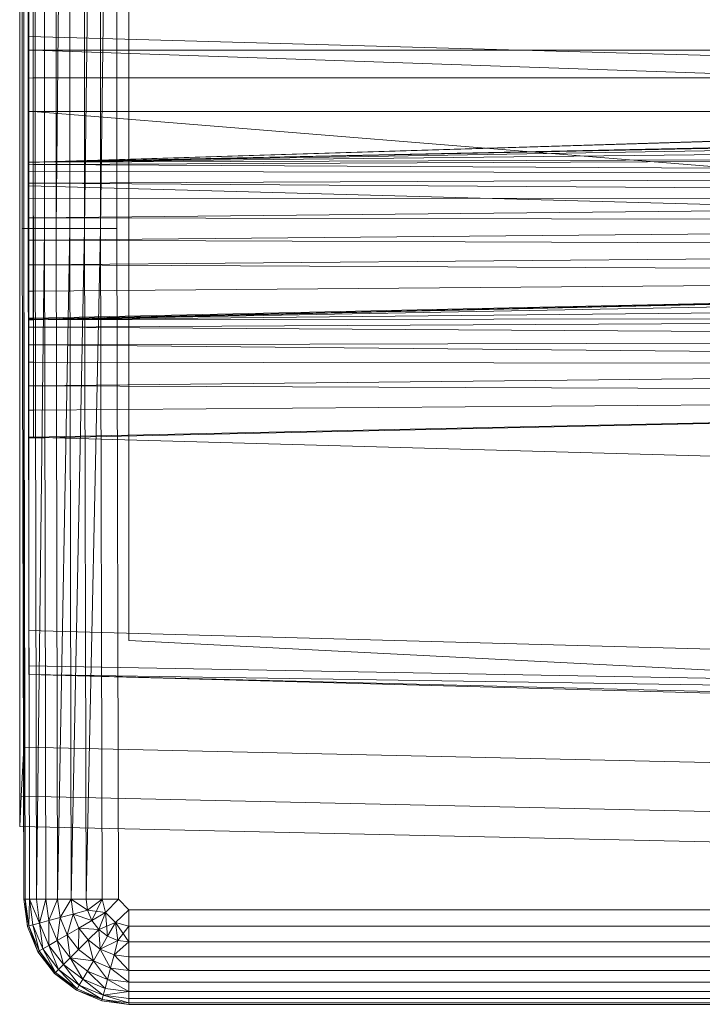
# Model space of a CAD drawing. Header units: metres. Extents: x 397.7 to 427.5, y 12.6 to 28.4.
# Tile 81 of 124: x 407.5545 to 407.6496, y 27.0313 to 27.1684. Entities that reach past the tile are written whole.
import ezdxf

# ---------------------------------------------------------------- set-up
doc = ezdxf.new("R2010")
doc.units = ezdxf.units.M
doc.layers.add('A-DETL-____-MBND', color=7, linetype='Continuous', lineweight=18)

# ---------------------------------------------------------------- blocks, each defined once
blk = doc.blocks.new('Family - Inodor P5-151237-08_CLI_AIRE_P5')
at = {"layer": 'A-DETL-____-MBND', "color": 253, "true_color": 0xaaaaaa}
for p, q in [((0.00056, 0.01465), (0.00056, 0.38826)), ((0.00056, 0.01465), (0.00056, 0.38826)), ((0, 0.36417), (0, 0.03582)), ((0, 0.03582), (0, 0.36417)), ((0.00056, 0.36417), (0.00056, 0.03582)), ((0.00056, 0.03582), (0.00056, 0.36417)), ((0.01521, 0.35403), (0.01521, 0.05064)), ((0.01521, 0.35403), (0.01521, 0.05064)), ((0.00036, 0.10805), (0.00036, 0.29485)), ((0.00036, 0.10805), (0.00036, 0.29485)), ((0.00056, 0.10805), (0.00056, 0.29485)), ((0.00056, 0.29485), (0.00056, 0.10805)), ((0.00056, 0.10805), (0.00056, 0.29485)), ((0.00116, 0.10805), (0.00116, 0.29485)), ((0.00116, 0.29485), (0.00116, 0.10805)), ((0.00116, 0.10805), (0.00116, 0.29485)), ((0.00213, 0.10805), (0.00213, 0.29485)), ((0.00213, 0.29485), (0.00213, 0.10805)), ((0.00213, 0.10805), (0.00213, 0.29485)), ((0.00345, 0.10805), (0.00345, 0.29485)), ((0.00345, 0.29485), (0.00345, 0.10805)), ((0.00345, 0.10805), (0.00345, 0.29485)), ((0.00508, 0.10805), (0.00508, 0.29485)), ((0.00508, 0.29485), (0.00508, 0.10805)), ((0.00696, 0.29485), (0.00508, 0.10805)), ((0.00508, 0.10805), (0.00508, 0.29485)), ((0.00508, 0.10805), (0.00696, 0.29485)), ((0.00696, 0.10805), (0.00696, 0.29485)), ((0.00696, 0.10805), (0.00696, 0.29485)), ((0.00696, 0.10805), (0.00696, 0.29485)), ((0.00904, 0.10805), (0.00904, 0.29485)), ((0.00904, 0.29485), (0.00904, 0.10805)), ((0.01126, 0.29485), (0.00904, 0.10805)), ((0.00904, 0.10805), (0.00904, 0.29485)), ((0.00904, 0.10805), (0.01126, 0.29485)), ((0.01126, 0.10805), (0.01126, 0.29485)), ((0.01354, 0.29485), (0.01126, 0.10805)), ((0.01126, 0.10805), (0.01126, 0.29485)), ((0.01126, 0.10805), (0.01126, 0.29485)), ((0.01126, 0.10805), (0.01354, 0.29485)), ((0.01354, 0.10805), (0.01354, 0.29485)), ((0.01354, 0.29485), (0.01354, 0.10805)), ((0.01354, 0.10805), (0.01354, 0.29485)), ((0.00127, 0.11722), (0.00127, 0.28262)), ((0.00127, 0.13284), (0.00127, 0.26701)), ((0.00127, 0.267), (0.00127, 0.13339)), ((0.00186, 0.13288), (0.00186, 0.26697)), ((0.00186, 0.13288), (0.00186, 0.26697)), ((0.00186, 0.26697), (0.00186, 0.13288)), ((0.00186, 0.13288), (0.00186, 0.26697)), ((0.00127, 0.13475), (0.00127, 0.15852)), ((0.51095, 0.12067), (0.00127, 0.13475)), ((0.00127, 0.11399), (0.00127, 0.13475)), ((0.52327, 0.1334), (0.00127, 0.11723)), ((0.00127, 0.13339), (0.00127, 0.13285)), ((0.00187, 0.11726), (0.52327, 0.1334)), ((0.00187, 0.11726), (0.52327, 0.1334)), ((0.00186, 0.13288), (0.00127, 0.13284)), ((0.00186, 0.13288), (0.00127, 0.13284)), ((0.00186, 0.13288), (0.00127, 0.13285)), ((0.00186, 0.13288), (0.00127, 0.13285)), ((0.00127, 0.13285), (0.00127, 0.12897)), ((0.00127, 0.13284), (0.00127, 0.11728)), ((0.28176, 0.13288), (0.00186, 0.13288)), ((0.28176, 0.13288), (0.00186, 0.13288)), ((0.28176, 0.12326), (0.00186, 0.13288)), ((0.00186, 0.13288), (0.00187, 0.11726)), ((0.28176, 0.12326), (0.00186, 0.13288)), ((0.00187, 0.11726), (0.00186, 0.13288)), ((0.00186, 0.13288), (0.28176, 0.13288)), ((0.28176, 0.13288), (0.00186, 0.13288)), ((0.00186, 0.12899), (0.00186, 0.13288)), ((0.00186, 0.13288), (0.00186, 0.12899)), ((0.00187, 0.11726), (0.51154, 0.13288)), ((0.00187, 0.11726), (0.51154, 0.13288)), ((0.00186, 0.12899), (0.00127, 0.12897)), ((0.00186, 0.12899), (0.00127, 0.12897)), ((0.00127, 0.12897), (0.00127, 0.12431)), ((0.00186, 0.12899), (0.28176, 0.12899)), ((0.28176, 0.12899), (0.00186, 0.12899)), ((0.00186, 0.12431), (0.00186, 0.12899)), ((0.00186, 0.12899), (0.00186, 0.12431)), ((0.00186, 0.12431), (0.00127, 0.12431)), ((0.00127, 0.12431), (0.00186, 0.12431)), ((0.00127, 0.12431), (0.00127, 0.1243)), ((0.00186, 0.12431), (0.00127, 0.1243)), ((0.00127, 0.1243), (0.00186, 0.12431)), ((0.00186, 0.12431), (0.00127, 0.12428)), ((0.00186, 0.12431), (0.00127, 0.12428)), ((0.00127, 0.1243), (0.00127, 0.12428)), ((0.00127, 0.12428), (0.00127, 0.09539)), ((0.00186, 0.12431), (0.28176, 0.12431)), ((0.28176, 0.12431), (0.00186, 0.12431)), ((0.28175, 0.10165), (0.00186, 0.12431)), ((0.00186, 0.12431), (0.00192, 0.09531)), ((0.28175, 0.10165), (0.00186, 0.12431)), ((0.00192, 0.09531), (0.00186, 0.12431)), ((0.28176, 0.12326), (0.00187, 0.11726)), ((0.00187, 0.11726), (0.28176, 0.12326)), ((0.00187, 0.11726), (0.28176, 0.12326)), ((0.00187, 0.11726), (0.28176, 0.12326)), ((0.28176, 0.12295), (0.00187, 0.11726)), ((0.00187, 0.11726), (0.28176, 0.12295)), ((0.28176, 0.12197), (0.00187, 0.11726)), ((0.00187, 0.11726), (0.28176, 0.12197)), ((0.28176, 0.12037), (0.00187, 0.11726)), ((0.00187, 0.11726), (0.28176, 0.12037)), ((0.28176, 0.11819), (0.00187, 0.11726)), ((0.00187, 0.11694), (0.28176, 0.11819)), ((0.00187, 0.11726), (0.28176, 0.11819)), ((0.00187, 0.11694), (0.28176, 0.11819)), ((0.00187, 0.11726), (0.00127, 0.11728)), ((0.00127, 0.11728), (0.00187, 0.11726)), ((0.00127, 0.11728), (0.00127, 0.11723)), ((0.00187, 0.11726), (0.00127, 0.11723)), ((0.00187, 0.11726), (0.00127, 0.11723)), ((0.00127, 0.11722), (0.00187, 0.11726)), ((0.00187, 0.11726), (0.00127, 0.11722)), ((0.00127, 0.11722), (0.00127, 0.11691)), ((0.00187, 0.11694), (0.00127, 0.11691)), ((0.00187, 0.11694), (0.00127, 0.11691)), ((0.00127, 0.11691), (0.00127, 0.11594)), ((0.00187, 0.11694), (0.00187, 0.11726)), ((0.00187, 0.11726), (0.00187, 0.11694)), ((0.28176, 0.11552), (0.00187, 0.11694)), ((0.28176, 0.11552), (0.00187, 0.11694)), ((0.00187, 0.11596), (0.00187, 0.11694)), ((0.00187, 0.11694), (0.00187, 0.11596)), ((0.00187, 0.11596), (0.00127, 0.11594)), ((0.00187, 0.11596), (0.00127, 0.11594)), ((0.00127, 0.11594), (0.00127, 0.11434)), ((0.28176, 0.11552), (0.00187, 0.11596)), ((0.28176, 0.11552), (0.00187, 0.11596)), ((0.00187, 0.11436), (0.00187, 0.11596)), ((0.00187, 0.11596), (0.00187, 0.11436)), ((0.28176, 0.11552), (0.00187, 0.11436)), ((0.00187, 0.11436), (0.28176, 0.11552)), ((0.00187, 0.11436), (0.00127, 0.11434)), ((0.00187, 0.11436), (0.00127, 0.11434)), ((0.00127, 0.11434), (0.00127, 0.11218)), ((0.51095, 0.09991), (0.00127, 0.11399)), ((0.00127, 0.07896), (0.00127, 0.11399)), ((0.28176, 0.11242), (0.00187, 0.11436)), ((0.28176, 0.11242), (0.00187, 0.11436)), ((0.00187, 0.11219), (0.00187, 0.11436)), ((0.00187, 0.11436), (0.00187, 0.11219)), ((0.00187, 0.11219), (0.00127, 0.11218)), ((0.00187, 0.11219), (0.00127, 0.11218)), ((0.00127, 0.11218), (0.00127, 0.10951)), ((0.28176, 0.11242), (0.00187, 0.11219)), ((0.00187, 0.10951), (0.28176, 0.11242)), ((0.00187, 0.11219), (0.28176, 0.11242)), ((0.00187, 0.10951), (0.28176, 0.11242)), ((0.00187, 0.10951), (0.00187, 0.11219)), ((0.00187, 0.11219), (0.00187, 0.10951)), ((0.00187, 0.10951), (0.00127, 0.10951)), ((0.00127, 0.10951), (0.00187, 0.10951)), ((0.00187, 0.10951), (0.00127, 0.10951)), ((0.00187, 0.10951), (0.00127, 0.10951)), ((0.00127, 0.10951), (0.00127, 0.10642)), ((0.28176, 0.10898), (0.00187, 0.10951)), ((0.28176, 0.10898), (0.00187, 0.10951)), ((0.00187, 0.10641), (0.00187, 0.10951)), ((0.00187, 0.10951), (0.00187, 0.10641)), ((0.28176, 0.10898), (0.00187, 0.10641)), ((0.00187, 0.10641), (0.28176, 0.10898)), ((0.00056, 0.10805), (0.00036, 0.10805)), ((0.00056, 0.01465), (0.00036, 0.10805)), ((0.00036, 0.10805), (0.00056, 0.10805)), ((0.00056, 0.10805), (0.00036, 0.10805)), ((0.00056, 0.01465), (0.00036, 0.10805)), ((0.00116, 0.10805), (0.00056, 0.10805)), ((0.00076, 0.01465), (0.00056, 0.10805)), ((0.00056, 0.10805), (0.00116, 0.10805)), ((0.00056, 0.10805), (0.00056, 0.01465)), ((0.00116, 0.10805), (0.00056, 0.10805)), ((0.00076, 0.01465), (0.00056, 0.10805)), ((0.00076, 0.01465), (0.00056, 0.10805)), ((0.00056, 0.01465), (0.00056, 0.10805)), ((0.00213, 0.10805), (0.00116, 0.10805)), ((0.00136, 0.01465), (0.00116, 0.10805)), ((0.00116, 0.10805), (0.00213, 0.10805)), ((0.00116, 0.10805), (0.00136, 0.01465)), ((0.00213, 0.10805), (0.00116, 0.10805)), ((0.00136, 0.01465), (0.00116, 0.10805)), ((0.00345, 0.10805), (0.00213, 0.10805)), ((0.00233, 0.01465), (0.00213, 0.10805)), ((0.00213, 0.10805), (0.00345, 0.10805)), ((0.00213, 0.10805), (0.00233, 0.01465)), ((0.00345, 0.10805), (0.00213, 0.10805)), ((0.00233, 0.01465), (0.00213, 0.10805)), ((0.00345, 0.10805), (0.00233, 0.01465)), ((0.00233, 0.01465), (0.00345, 0.10805)), ((0.00365, 0.01465), (0.00345, 0.10805)), ((0.00345, 0.10805), (0.00508, 0.10805)), ((0.00508, 0.10805), (0.00345, 0.10805)), ((0.00365, 0.01465), (0.00345, 0.10805)), ((0.00365, 0.01465), (0.00345, 0.10805)), ((0.00528, 0.01465), (0.00508, 0.10805)), ((0.00696, 0.10805), (0.00508, 0.10805)), ((0.00508, 0.10805), (0.00528, 0.01465)), ((0.00696, 0.10805), (0.00508, 0.10805)), ((0.00528, 0.01465), (0.00508, 0.10805)), ((0.00696, 0.10805), (0.00528, 0.01465)), ((0.00528, 0.01465), (0.00696, 0.10805)), ((0.00716, 0.01465), (0.00696, 0.10805)), ((0.00696, 0.10805), (0.00904, 0.10805)), ((0.00904, 0.10805), (0.00696, 0.10805)), ((0.00716, 0.01465), (0.00696, 0.10805)), ((0.00716, 0.01465), (0.00696, 0.10805)), ((0.00904, 0.10805), (0.00716, 0.01465)), ((0.00716, 0.01465), (0.00904, 0.10805)), ((0.00924, 0.01465), (0.00904, 0.10805)), ((0.01126, 0.10805), (0.00904, 0.10805)), ((0.01126, 0.10805), (0.00904, 0.10805)), ((0.00924, 0.01465), (0.00904, 0.10805)), ((0.00924, 0.01465), (0.00904, 0.10805)), ((0.01126, 0.10805), (0.00924, 0.01465)), ((0.00924, 0.01465), (0.01126, 0.10805)), ((0.01146, 0.01465), (0.01126, 0.10805)), ((0.01354, 0.10805), (0.01126, 0.10805)), ((0.01354, 0.10805), (0.01126, 0.10805)), ((0.01146, 0.01465), (0.01126, 0.10805)), ((0.01146, 0.01465), (0.01126, 0.10805)), ((0.01374, 0.01465), (0.01354, 0.10805)), ((0.01354, 0.10805), (0.01374, 0.01465)), ((0.01354, 0.10805), (0.01374, 0.01465)), ((0.00187, 0.10641), (0.00127, 0.10642)), ((0.00127, 0.10642), (0.00187, 0.10641)), ((0.00127, 0.10642), (0.00127, 0.10642)), ((0.00187, 0.10641), (0.00127, 0.10642)), ((0.00127, 0.10642), (0.00187, 0.10641)), ((0.00127, 0.10642), (0.00127, 0.10641)), ((0.00187, 0.10641), (0.00127, 0.10641)), ((0.00187, 0.10641), (0.00127, 0.10641)), ((0.00127, 0.10641), (0.00127, 0.10299)), ((0.28176, 0.10533), (0.00187, 0.10641)), ((0.00187, 0.10641), (0.00187, 0.10298)), ((0.28176, 0.10533), (0.00187, 0.10641)), ((0.00187, 0.10298), (0.00187, 0.10641)), ((0.28176, 0.10533), (0.00187, 0.10298)), ((0.00187, 0.10298), (0.28176, 0.10533)), ((0.00187, 0.10298), (0.00127, 0.10299)), ((0.00127, 0.10299), (0.00187, 0.10298)), ((0.00127, 0.10299), (0.00127, 0.10298)), ((0.00187, 0.10298), (0.00127, 0.10298)), ((0.00127, 0.10298), (0.00187, 0.10298)), ((0.00127, 0.10298), (0.00127, 0.10297)), ((0.00187, 0.10298), (0.00127, 0.10297)), ((0.00187, 0.10298), (0.00127, 0.10297)), ((0.00127, 0.10297), (0.00127, 0.09933)), ((0.28176, 0.10156), (0.00187, 0.10298)), ((0.28176, 0.10156), (0.00187, 0.10298)), ((0.00187, 0.09932), (0.00187, 0.10298)), ((0.00187, 0.10298), (0.00187, 0.09932)), ((0.28176, 0.10156), (0.00127, 0.09542)), ((0.28176, 0.10156), (0.00187, 0.09932)), ((0.00187, 0.09555), (0.28176, 0.10156)), ((0.00187, 0.09932), (0.28176, 0.10156)), ((0.00187, 0.09555), (0.28176, 0.10156)), ((0.28175, 0.10165), (0.00192, 0.09531)), ((0.00192, 0.09531), (0.28175, 0.10165)), ((0.28181, 0.10065), (0.00192, 0.09531)), ((0.00192, 0.09531), (0.28181, 0.10065)), ((0.00187, 0.09932), (0.00127, 0.09933)), ((0.00127, 0.09933), (0.00187, 0.09932)), ((0.00127, 0.09933), (0.00127, 0.09932)), ((0.00187, 0.09932), (0.00127, 0.09932)), ((0.00187, 0.09932), (0.00127, 0.09932)), ((0.00127, 0.09932), (0.00127, 0.09556)), ((0.00187, 0.09555), (0.00187, 0.09932)), ((0.00187, 0.09932), (0.00187, 0.09555)), ((0.28181, 0.0982), (0.00192, 0.09531)), ((0.00192, 0.09531), (0.28181, 0.0982)), ((0.00187, 0.09555), (0.00127, 0.09556)), ((0.00127, 0.09556), (0.00187, 0.09555)), ((0.00127, 0.09556), (0.00127, 0.09555)), ((0.00187, 0.09555), (0.00127, 0.09552)), ((0.00187, 0.09555), (0.00127, 0.09555)), ((0.00127, 0.09555), (0.00187, 0.09555)), ((0.00127, 0.09555), (0.00127, 0.09553)), ((0.00187, 0.09555), (0.00127, 0.09553)), ((0.00127, 0.09553), (0.00187, 0.09555)), ((0.00187, 0.09555), (0.00127, 0.09552)), ((0.00127, 0.09553), (0.00127, 0.09552)), ((0.00127, 0.09552), (0.00127, 0.09542)), ((0.00192, 0.09531), (0.00127, 0.09539)), ((0.00127, 0.09539), (0.00192, 0.09531)), ((0.00127, 0.09539), (0.00127, 0.09528)), ((0.00192, 0.09531), (0.00127, 0.09528)), ((0.00192, 0.09531), (0.00127, 0.09528)), ((0.00127, 0.09528), (0.00127, 0.09428)), ((0.28181, 0.09576), (0.00192, 0.09531)), ((0.00192, 0.09431), (0.28181, 0.09576)), ((0.00192, 0.09531), (0.28181, 0.09576)), ((0.00192, 0.09431), (0.28181, 0.09576)), ((0.00192, 0.09431), (0.00192, 0.09531)), ((0.00192, 0.09531), (0.00192, 0.09431)), ((0.00192, 0.09431), (0.00127, 0.09428)), ((0.00192, 0.09431), (0.00127, 0.09428)), ((0.00127, 0.09428), (0.00127, 0.09183)), ((0.28181, 0.09248), (0.00192, 0.09431)), ((0.28181, 0.09248), (0.00192, 0.09431)), ((0.00192, 0.09185), (0.00192, 0.09431)), ((0.00192, 0.09431), (0.00192, 0.09185)), ((0.28181, 0.09248), (0.00192, 0.09185)), ((0.00192, 0.09185), (0.28181, 0.09248)), ((0.00192, 0.09185), (0.00127, 0.09183)), ((0.00192, 0.09185), (0.00127, 0.09183)), ((0.00127, 0.09183), (0.00127, 0.08941)), ((0.28181, 0.08906), (0.00192, 0.09185)), ((0.28181, 0.08906), (0.00192, 0.09185)), ((0.00192, 0.08942), (0.00192, 0.09185)), ((0.00192, 0.09185), (0.00192, 0.08942)), ((0.00192, 0.08942), (0.00127, 0.08941)), ((0.00192, 0.08942), (0.00127, 0.08941)), ((0.00127, 0.08941), (0.00127, 0.08614)), ((0.28181, 0.08906), (0.00192, 0.08942)), ((0.28181, 0.08906), (0.00192, 0.08942)), ((0.00192, 0.08614), (0.00192, 0.08942)), ((0.00192, 0.08942), (0.00192, 0.08614)), ((0.28181, 0.08906), (0.00192, 0.08614)), ((0.00192, 0.08614), (0.28181, 0.08906)), ((0.00192, 0.08614), (0.00127, 0.08614)), ((0.00127, 0.08614), (0.00192, 0.08614)), ((0.00127, 0.08614), (0.00127, 0.08614)), ((0.00192, 0.08614), (0.00127, 0.08614)), ((0.00192, 0.08614), (0.00127, 0.08614)), ((0.00127, 0.08614), (0.00127, 0.08273)), ((0.28181, 0.08497), (0.00192, 0.08614)), ((0.00192, 0.08614), (0.00192, 0.08272)), ((0.28181, 0.08497), (0.00192, 0.08614)), ((0.00192, 0.08272), (0.00192, 0.08614)), ((0.28181, 0.08497), (0.00127, 0.07882)), ((0.28181, 0.08497), (0.00192, 0.08272)), ((0.00192, 0.07896), (0.28181, 0.08497)), ((0.00192, 0.08272), (0.28181, 0.08497)), ((0.00192, 0.07896), (0.28181, 0.08497)), ((0.00192, 0.08272), (0.00127, 0.08273)), ((0.00127, 0.08273), (0.00192, 0.08272)), ((0.00127, 0.08273), (0.00127, 0.08272)), ((0.00192, 0.08272), (0.00127, 0.08272)), ((0.00127, 0.08272), (0.00192, 0.08272)), ((0.00127, 0.08272), (0.00127, 0.08271)), ((0.00192, 0.08272), (0.00127, 0.08271)), ((0.00192, 0.08272), (0.00127, 0.08271)), ((0.00127, 0.08271), (0.00127, 0.07897)), ((0.00192, 0.07896), (0.00192, 0.08272)), ((0.00192, 0.08272), (0.00192, 0.07896)), ((0.00192, 0.07896), (0.00127, 0.07897)), ((0.00127, 0.07897), (0.00192, 0.07896)), ((0.00127, 0.07897), (0.00127, 0.07896)), ((0.51095, 0.06488), (0.00127, 0.07896)), ((0.00127, 0.05207), (0.00127, 0.07896)), ((0.00192, 0.07896), (0.00127, 0.07894)), ((0.00192, 0.07896), (0.00127, 0.07896)), ((0.00127, 0.07896), (0.00192, 0.07896)), ((0.00127, 0.07896), (0.00127, 0.07894)), ((0.00192, 0.07896), (0.00127, 0.07894)), ((0.00127, 0.07894), (0.00192, 0.07896)), ((0.00192, 0.07896), (0.00127, 0.07894)), ((0.00127, 0.07894), (0.00127, 0.07882)), ((0.00127, 0.07894), (0.00127, 0.07894)), ((0.51095, 0.03799), (0.00127, 0.05207)), ((0.00127, 0.04712), (0.00127, 0.05207)), ((0.01521, 0.05064), (0.15161, 0.0437)), ((0.17966, 0.04228), (0.01521, 0.05064)), ((0.51095, 0.03799), (0.00127, 0.04712)), ((0.00127, 0.04594), (0.00127, 0.04712)), ((0.51095, 0.03799), (0.00127, 0.04594)), ((0.51095, 0.03305), (0.00127, 0.04594)), ((0.51095, 0.03186), (0.00127, 0.04594)), ((0, 0.03582), (0, 0.02899)), ((0, 0.02899), (0, 0.03582)), ((0.00056, 0.03582), (0.00022, 0.02899)), ((0.00022, 0.02899), (0.00056, 0.03582)), ((0.00056, 0.03582), (0.31998, 0.0287)), ((0.00056, 0.03582), (0.31998, 0.0287)), ((0.00022, 0.02899), (0, 0.02477)), ((0, 0.02477), (0.00022, 0.02899)), ((0, 0.02899), (0, 0.02477)), ((0, 0.02477), (0, 0.02899)), ((0.00022, 0.02899), (0.31971, 0.02187)), ((0.00022, 0.02899), (0.31971, 0.02187)), ((0, 0.02477), (0.31954, 0.01764)), ((0, 0.02477), (0.31954, 0.01764)), ((0.00106, 0.01086), (0.00056, 0.01465)), ((0.00106, 0.01086), (0.00056, 0.01465)), ((0.00076, 0.01465), (0.00056, 0.01465)), ((0.00106, 0.01086), (0.00056, 0.01465)), ((0.00076, 0.01465), (0.00056, 0.01465)), ((0.00076, 0.01465), (0.00056, 0.01465)), ((0.00106, 0.01086), (0.00056, 0.01465)), ((0.00136, 0.01465), (0.00076, 0.01465)), ((0.00126, 0.01091), (0.00076, 0.01465)), ((0.00076, 0.01465), (0.00136, 0.01465)), ((0.00076, 0.01465), (0.00106, 0.01086)), ((0.00136, 0.01465), (0.00076, 0.01465)), ((0.00126, 0.01091), (0.00076, 0.01465)), ((0.00126, 0.01091), (0.00076, 0.01465)), ((0.00106, 0.01086), (0.00076, 0.01465)), ((0.00136, 0.01465), (0.00126, 0.01091)), ((0.00126, 0.01091), (0.00136, 0.01465)), ((0.00233, 0.01465), (0.00136, 0.01465)), ((0.00183, 0.01106), (0.00136, 0.01465)), ((0.00136, 0.01465), (0.00233, 0.01465)), ((0.00233, 0.01465), (0.00136, 0.01465)), ((0.00277, 0.01132), (0.00136, 0.01465)), ((0.00277, 0.01132), (0.00136, 0.01465)), ((0.00183, 0.01106), (0.00136, 0.01465)), ((0.00183, 0.01106), (0.00136, 0.01465)), ((0.00365, 0.01465), (0.00233, 0.01465)), ((0.00233, 0.01465), (0.00277, 0.01132)), ((0.00365, 0.01465), (0.00233, 0.01465)), ((0.00233, 0.01465), (0.00277, 0.01132)), ((0.00365, 0.01465), (0.00233, 0.01465)), ((0.00277, 0.01132), (0.00233, 0.01465)), ((0.00365, 0.01465), (0.00277, 0.01132)), ((0.00277, 0.01132), (0.00365, 0.01465)), ((0.00528, 0.01465), (0.00365, 0.01465)), ((0.00405, 0.01166), (0.00365, 0.01465)), ((0.00365, 0.01465), (0.00528, 0.01465)), ((0.00528, 0.01465), (0.00365, 0.01465)), ((0.00405, 0.01166), (0.00365, 0.01465)), ((0.00405, 0.01166), (0.00365, 0.01465)), ((0.00528, 0.01465), (0.00405, 0.01166)), ((0.00405, 0.01166), (0.00528, 0.01465)), ((0.00716, 0.01465), (0.00528, 0.01465)), ((0.00562, 0.01208), (0.00528, 0.01465)), ((0.00716, 0.01465), (0.00528, 0.01465)), ((0.00716, 0.01465), (0.00528, 0.01465)), ((0.00562, 0.01208), (0.00528, 0.01465)), ((0.00562, 0.01208), (0.00528, 0.01465)), ((0.00716, 0.01465), (0.00562, 0.01208)), ((0.00562, 0.01208), (0.00716, 0.01465)), ((0.00924, 0.01465), (0.00716, 0.01465)), ((0.00744, 0.01257), (0.00716, 0.01465)), ((0.00924, 0.01465), (0.00716, 0.01465)), ((0.00924, 0.01465), (0.00716, 0.01465)), ((0.00945, 0.01311), (0.00716, 0.01465)), ((0.00945, 0.01311), (0.00716, 0.01465)), ((0.00744, 0.01257), (0.00716, 0.01465)), ((0.00744, 0.01257), (0.00716, 0.01465)), ((0.01146, 0.01465), (0.00924, 0.01465)), ((0.00924, 0.01465), (0.00945, 0.01311)), ((0.01146, 0.01465), (0.00924, 0.01465)), ((0.00924, 0.01465), (0.00945, 0.01311)), ((0.01146, 0.01465), (0.00924, 0.01465)), ((0.00945, 0.01311), (0.00924, 0.01465)), ((0.01146, 0.01465), (0.00945, 0.01311)), ((0.01146, 0.01465), (0.00945, 0.01311)), ((0.00945, 0.01311), (0.01146, 0.01465)), ((0.01004, 0.01167), (0.01146, 0.01465)), ((0.01004, 0.01167), (0.01146, 0.01465)), ((0.01374, 0.01465), (0.01146, 0.01465)), ((0.01196, 0.01277), (0.01146, 0.01465)), ((0.01146, 0.01465), (0.01374, 0.01465)), ((0.01196, 0.01277), (0.01146, 0.01465)), ((0.01146, 0.01465), (0.01374, 0.01465)), ((0.01196, 0.01277), (0.01146, 0.01465)), ((0.01374, 0.01465), (0.01196, 0.01277)), ((0.01196, 0.01277), (0.01374, 0.01465)), ((0.01196, 0.01277), (0.01374, 0.01465)), ((0.01521, 0.01318), (0.01374, 0.01465)), ((0.01374, 0.01465), (0.01521, 0.01318)), ((0.01521, 0.01318), (0.01374, 0.01465)), ((0.00744, 0.01257), (0.00562, 0.01208)), ((0.00744, 0.01257), (0.00562, 0.01208)), ((0.00562, 0.01208), (0.00744, 0.01257)), ((0.00661, 0.00968), (0.00744, 0.01257)), ((0.00661, 0.00968), (0.00744, 0.01257)), ((0.00945, 0.01311), (0.00744, 0.01257)), ((0.00945, 0.01311), (0.00744, 0.01257)), ((0.00744, 0.01257), (0.00945, 0.01311)), ((0.00824, 0.01062), (0.00744, 0.01257)), ((0.01004, 0.01167), (0.00744, 0.01257)), ((0.01004, 0.01167), (0.00744, 0.01257)), ((0.00824, 0.01062), (0.00744, 0.01257)), ((0.00824, 0.01062), (0.00744, 0.01257)), ((0.01196, 0.01277), (0.00945, 0.01311)), ((0.01004, 0.01167), (0.00945, 0.01311)), ((0.01004, 0.01167), (0.00945, 0.01311)), ((0.01004, 0.01167), (0.00945, 0.01311)), ((0.01196, 0.01277), (0.01004, 0.01167)), ((0.01196, 0.01277), (0.01004, 0.01167)), ((0.01004, 0.01167), (0.01196, 0.01277)), ((0.01196, 0.01277), (0.01099, 0.01043)), ((0.01099, 0.01043), (0.01196, 0.01277)), ((0.01099, 0.01043), (0.01196, 0.01277)), ((0.01334, 0.0114), (0.01196, 0.01277)), ((0.01196, 0.01277), (0.01334, 0.0114)), ((0.01334, 0.0114), (0.01196, 0.01277)), ((0.01223, 0.00948), (0.01196, 0.01277)), ((0.01223, 0.00948), (0.01196, 0.01277)), ((0.01521, 0.01318), (0.01334, 0.0114)), ((0.01521, 0.01318), (0.01334, 0.0114)), ((0.01334, 0.0114), (0.01521, 0.01318)), ((0.15024, 0.01318), (0.01521, 0.01318)), ((0.01521, 0.0109), (0.01521, 0.01318)), ((0.01521, 0.01318), (0.15024, 0.01318)), ((0.15024, 0.01318), (0.01521, 0.01318)), ((0.01521, 0.0109), (0.01521, 0.01318)), ((0.01521, 0.0109), (0.01521, 0.01318)), ((0.00183, 0.01106), (0.00126, 0.01091)), ((0.00183, 0.01106), (0.00126, 0.01091)), ((0.00126, 0.01091), (0.00183, 0.01106)), ((0.00277, 0.01132), (0.00183, 0.01106)), ((0.00277, 0.01132), (0.00183, 0.01106)), ((0.00183, 0.01106), (0.00277, 0.01132)), ((0.00322, 0.00772), (0.00183, 0.01106)), ((0.00322, 0.00772), (0.00183, 0.01106)), ((0.0027, 0.00743), (0.00183, 0.01106)), ((0.00322, 0.00772), (0.00183, 0.01106)), ((0.0027, 0.00743), (0.00183, 0.01106)), ((0.00405, 0.01166), (0.00277, 0.01132)), ((0.00405, 0.01166), (0.00277, 0.01132)), ((0.00277, 0.01132), (0.00405, 0.01166)), ((0.00406, 0.00821), (0.00277, 0.01132)), ((0.00406, 0.00821), (0.00277, 0.01132)), ((0.00322, 0.00772), (0.00277, 0.01132)), ((0.00406, 0.00821), (0.00277, 0.01132)), ((0.00322, 0.00772), (0.00277, 0.01132)), ((0.00562, 0.01208), (0.00405, 0.01166)), ((0.00562, 0.01208), (0.00405, 0.01166)), ((0.00405, 0.01166), (0.00562, 0.01208)), ((0.0052, 0.00887), (0.00405, 0.01166)), ((0.0052, 0.00887), (0.00405, 0.01166)), ((0.00406, 0.00821), (0.00405, 0.01166)), ((0.0052, 0.00887), (0.00405, 0.01166)), ((0.00406, 0.00821), (0.00405, 0.01166)), ((0.0052, 0.00887), (0.00562, 0.01208)), ((0.0052, 0.00887), (0.00562, 0.01208)), ((0.00661, 0.00968), (0.00562, 0.01208)), ((0.00661, 0.00968), (0.00562, 0.01208)), ((0.00661, 0.00968), (0.00562, 0.01208)), ((0.01004, 0.01167), (0.00824, 0.01062)), ((0.01004, 0.01167), (0.00824, 0.01062)), ((0.00824, 0.01062), (0.01004, 0.01167)), ((0.01099, 0.01043), (0.01004, 0.01167)), ((0.01099, 0.01043), (0.01004, 0.01167)), ((0.01099, 0.01043), (0.01004, 0.01167)), ((0.01334, 0.0114), (0.01099, 0.01043)), ((0.01334, 0.0114), (0.01223, 0.00948)), ((0.01334, 0.0114), (0.01223, 0.00948)), ((0.01223, 0.00948), (0.01334, 0.0114)), ((0.01521, 0.0109), (0.01334, 0.0114)), ((0.01367, 0.00888), (0.01334, 0.0114)), ((0.01521, 0.0109), (0.01334, 0.0114)), ((0.01367, 0.00888), (0.01334, 0.0114)), ((0.01521, 0.0109), (0.01334, 0.0114)), ((0.01521, 0.00868), (0.01334, 0.0114)), ((0.01521, 0.00868), (0.01334, 0.0114)), ((0.01367, 0.00888), (0.01334, 0.0114)), ((0.00126, 0.01091), (0.00106, 0.01086)), ((0.00126, 0.01091), (0.00106, 0.01086)), ((0.00106, 0.01086), (0.00126, 0.01091)), ((0.00253, 0.00733), (0.00106, 0.01086)), ((0.00253, 0.00733), (0.00106, 0.01086)), ((0.00253, 0.00733), (0.00106, 0.01086)), ((0.00253, 0.00733), (0.00106, 0.01086)), ((0.0027, 0.00743), (0.00126, 0.01091)), ((0.0027, 0.00743), (0.00126, 0.01091)), ((0.00253, 0.00733), (0.00126, 0.01091)), ((0.0027, 0.00743), (0.00126, 0.01091)), ((0.00253, 0.00733), (0.00126, 0.01091)), ((0.00661, 0.00968), (0.0052, 0.00887)), ((0.00661, 0.00968), (0.0052, 0.00887)), ((0.0052, 0.00887), (0.00661, 0.00968)), ((0.00824, 0.01062), (0.00661, 0.00968)), ((0.00824, 0.01062), (0.00661, 0.00968)), ((0.00661, 0.00968), (0.00824, 0.01062)), ((0.00819, 0.00763), (0.00661, 0.00968)), ((0.00819, 0.00763), (0.00661, 0.00968)), ((0.00704, 0.00648), (0.00661, 0.00968)), ((0.00819, 0.00763), (0.00661, 0.00968)), ((0.00704, 0.00648), (0.00661, 0.00968)), ((0.00819, 0.00763), (0.00824, 0.01062)), ((0.00819, 0.00763), (0.00824, 0.01062)), ((0.00952, 0.00896), (0.00824, 0.01062)), ((0.01099, 0.01043), (0.00824, 0.01062)), ((0.01099, 0.01043), (0.00824, 0.01062)), ((0.00952, 0.00896), (0.00824, 0.01062)), ((0.00952, 0.00896), (0.00824, 0.01062)), ((0.01099, 0.01043), (0.00952, 0.00896)), ((0.01099, 0.01043), (0.00952, 0.00896)), ((0.00952, 0.00896), (0.01099, 0.01043)), ((0.01223, 0.00948), (0.01099, 0.01043)), ((0.01223, 0.00948), (0.01099, 0.01043)), ((0.01223, 0.00948), (0.01099, 0.01043)), ((0.01119, 0.00768), (0.01099, 0.01043)), ((0.01119, 0.00768), (0.01099, 0.01043)), ((0.01521, 0.0109), (0.01367, 0.00888)), ((0.15024, 0.0109), (0.01521, 0.0109)), ((0.01521, 0.00868), (0.01521, 0.0109)), ((0.01521, 0.0109), (0.15024, 0.0109)), ((0.01521, 0.0109), (0.01521, 0.00868)), ((0.15024, 0.0109), (0.01521, 0.0109)), ((0.01521, 0.00868), (0.01521, 0.0109)), ((0.0052, 0.00887), (0.00406, 0.00821)), ((0.0052, 0.00887), (0.00406, 0.00821)), ((0.00406, 0.00821), (0.0052, 0.00887)), ((0.00704, 0.00648), (0.0052, 0.00887)), ((0.00704, 0.00648), (0.0052, 0.00887)), ((0.00611, 0.00554), (0.0052, 0.00887)), ((0.00704, 0.00648), (0.0052, 0.00887)), ((0.00611, 0.00554), (0.0052, 0.00887)), ((0.00952, 0.00896), (0.00819, 0.00763)), ((0.00952, 0.00896), (0.00819, 0.00763)), ((0.00819, 0.00763), (0.00952, 0.00896)), ((0.01119, 0.00768), (0.00952, 0.00896)), ((0.01119, 0.00768), (0.00952, 0.00896)), ((0.01119, 0.00768), (0.00952, 0.00896)), ((0.01025, 0.00605), (0.00952, 0.00896)), ((0.01025, 0.00605), (0.00952, 0.00896)), ((0.01223, 0.00948), (0.01119, 0.00768)), ((0.01223, 0.00948), (0.01119, 0.00768)), ((0.01119, 0.00768), (0.01223, 0.00948)), ((0.01367, 0.00888), (0.01119, 0.00768)), ((0.01119, 0.00768), (0.01367, 0.00888)), ((0.01367, 0.00888), (0.01223, 0.00948)), ((0.01367, 0.00888), (0.01223, 0.00948)), ((0.01367, 0.00888), (0.01223, 0.00948)), ((0.01313, 0.00687), (0.01367, 0.00888)), ((0.01313, 0.00687), (0.01367, 0.00888)), ((0.01313, 0.00687), (0.01367, 0.00888)), ((0.01521, 0.00868), (0.01313, 0.00687)), ((0.01313, 0.00687), (0.01521, 0.00868)), ((0.01521, 0.00868), (0.01367, 0.00888)), ((0.01521, 0.00868), (0.01367, 0.00888)), ((0.01521, 0.00868), (0.01367, 0.00888)), ((0.15024, 0.00868), (0.01521, 0.00868)), ((0.01521, 0.0066), (0.01521, 0.00868)), ((0.01521, 0.00868), (0.15024, 0.00868)), ((0.15024, 0.00868), (0.01521, 0.00868)), ((0.01521, 0.0066), (0.01521, 0.00868)), ((0.01521, 0.0066), (0.01521, 0.00868)), ((0.0027, 0.00743), (0.00253, 0.00733)), ((0.0027, 0.00743), (0.00253, 0.00733)), ((0.00253, 0.00733), (0.0027, 0.00743)), ((0.00485, 0.00429), (0.00253, 0.00733)), ((0.00485, 0.00429), (0.00253, 0.00733)), ((0.00485, 0.00429), (0.00253, 0.00733)), ((0.00485, 0.00429), (0.00253, 0.00733)), ((0.00322, 0.00772), (0.0027, 0.00743)), ((0.00322, 0.00772), (0.0027, 0.00743)), ((0.0027, 0.00743), (0.00322, 0.00772)), ((0.005, 0.00443), (0.0027, 0.00743)), ((0.005, 0.00443), (0.0027, 0.00743)), ((0.00485, 0.00429), (0.0027, 0.00743)), ((0.005, 0.00443), (0.0027, 0.00743)), ((0.00485, 0.00429), (0.0027, 0.00743)), ((0.00406, 0.00821), (0.00322, 0.00772)), ((0.00406, 0.00821), (0.00322, 0.00772)), ((0.00322, 0.00772), (0.00406, 0.00821)), ((0.00542, 0.00485), (0.00322, 0.00772)), ((0.00542, 0.00485), (0.00322, 0.00772)), ((0.005, 0.00443), (0.00322, 0.00772)), ((0.00542, 0.00485), (0.00322, 0.00772)), ((0.005, 0.00443), (0.00322, 0.00772)), ((0.00611, 0.00554), (0.00406, 0.00821)), ((0.00611, 0.00554), (0.00406, 0.00821)), ((0.00542, 0.00485), (0.00406, 0.00821)), ((0.00611, 0.00554), (0.00406, 0.00821)), ((0.00542, 0.00485), (0.00406, 0.00821)), ((0.00819, 0.00763), (0.00704, 0.00648)), ((0.00819, 0.00763), (0.00704, 0.00648)), ((0.00704, 0.00648), (0.00819, 0.00763)), ((0.01025, 0.00605), (0.00819, 0.00763)), ((0.01025, 0.00605), (0.00819, 0.00763)), ((0.01025, 0.00605), (0.00819, 0.00763)), ((0.01119, 0.00768), (0.01025, 0.00605)), ((0.01119, 0.00768), (0.01025, 0.00605)), ((0.01025, 0.00605), (0.01119, 0.00768)), ((0.01313, 0.00687), (0.01119, 0.00768)), ((0.01313, 0.00687), (0.01119, 0.00768)), ((0.01313, 0.00687), (0.01119, 0.00768)), ((0.01264, 0.00505), (0.01119, 0.00768)), ((0.01264, 0.00505), (0.01119, 0.00768)), ((0.01313, 0.00687), (0.01264, 0.00505)), ((0.01313, 0.00687), (0.01264, 0.00505)), ((0.01264, 0.00505), (0.01313, 0.00687)), ((0.01521, 0.0066), (0.01313, 0.00687)), ((0.01521, 0.0066), (0.01313, 0.00687)), ((0.01521, 0.0066), (0.01313, 0.00687)), ((0.01521, 0.00472), (0.01313, 0.00687)), ((0.01521, 0.00472), (0.01313, 0.00687)), ((0.00611, 0.00554), (0.00542, 0.00485)), ((0.00611, 0.00554), (0.00542, 0.00485)), ((0.00542, 0.00485), (0.00611, 0.00554)), ((0.00704, 0.00648), (0.00611, 0.00554)), ((0.00704, 0.00648), (0.00611, 0.00554)), ((0.00611, 0.00554), (0.00704, 0.00648)), ((0.00877, 0.0035), (0.00611, 0.00554)), ((0.00877, 0.0035), (0.00611, 0.00554)), ((0.00829, 0.00265), (0.00611, 0.00554)), ((0.00877, 0.0035), (0.00611, 0.00554)), ((0.00829, 0.00265), (0.00611, 0.00554)), ((0.00943, 0.00464), (0.00704, 0.00648)), ((0.01025, 0.00605), (0.00704, 0.00648)), ((0.01025, 0.00605), (0.00704, 0.00648)), ((0.00943, 0.00464), (0.00704, 0.00648)), ((0.00877, 0.0035), (0.00704, 0.00648)), ((0.00943, 0.00464), (0.00704, 0.00648)), ((0.00877, 0.0035), (0.00704, 0.00648)), ((0.01025, 0.00605), (0.00943, 0.00464)), ((0.01025, 0.00605), (0.00943, 0.00464)), ((0.00943, 0.00464), (0.01025, 0.00605)), ((0.01264, 0.00505), (0.01025, 0.00605)), ((0.01264, 0.00505), (0.01025, 0.00605)), ((0.01264, 0.00505), (0.01025, 0.00605)), ((0.01222, 0.00348), (0.01025, 0.00605)), ((0.01222, 0.00348), (0.01025, 0.00605)), ((0.15024, 0.0066), (0.01521, 0.0066)), ((0.01521, 0.0066), (0.01521, 0.00472)), ((0.01521, 0.0066), (0.15024, 0.0066)), ((0.01521, 0.0066), (0.01521, 0.00472)), ((0.15024, 0.0066), (0.01521, 0.0066)), ((0.01521, 0.00472), (0.01521, 0.0066)), ((0.005, 0.00443), (0.00485, 0.00429)), ((0.005, 0.00443), (0.00485, 0.00429)), ((0.00485, 0.00429), (0.005, 0.00443)), ((0.00789, 0.00196), (0.00485, 0.00429)), ((0.00789, 0.00196), (0.00485, 0.00429)), ((0.00789, 0.00196), (0.00485, 0.00429)), ((0.00799, 0.00214), (0.00485, 0.00429)), ((0.00799, 0.00214), (0.00485, 0.00429)), ((0.00789, 0.00196), (0.00485, 0.00429)), ((0.00542, 0.00485), (0.005, 0.00443)), ((0.00542, 0.00485), (0.005, 0.00443)), ((0.005, 0.00443), (0.00542, 0.00485)), ((0.00799, 0.00214), (0.005, 0.00443)), ((0.00799, 0.00214), (0.005, 0.00443)), ((0.00799, 0.00214), (0.005, 0.00443)), ((0.00829, 0.00265), (0.00542, 0.00485)), ((0.00829, 0.00265), (0.00542, 0.00485)), ((0.00799, 0.00214), (0.00542, 0.00485)), ((0.00829, 0.00265), (0.00542, 0.00485)), ((0.00799, 0.00214), (0.00542, 0.00485)), ((0.00943, 0.00464), (0.00877, 0.0035)), ((0.00943, 0.00464), (0.00877, 0.0035)), ((0.00877, 0.0035), (0.00943, 0.00464)), ((0.01222, 0.00348), (0.00943, 0.00464)), ((0.01222, 0.00348), (0.00943, 0.00464)), ((0.01188, 0.00221), (0.00943, 0.00464)), ((0.01222, 0.00348), (0.00943, 0.00464)), ((0.01188, 0.00221), (0.00943, 0.00464)), ((0.01264, 0.00505), (0.01222, 0.00348)), ((0.01264, 0.00505), (0.01222, 0.00348)), ((0.01222, 0.00348), (0.01264, 0.00505)), ((0.01521, 0.00472), (0.01264, 0.00505)), ((0.01521, 0.00472), (0.01264, 0.00505)), ((0.01521, 0.00472), (0.01264, 0.00505)), ((0.01521, 0.00309), (0.01264, 0.00505)), ((0.01521, 0.00309), (0.01264, 0.00505)), ((0.15024, 0.00472), (0.01521, 0.00472)), ((0.01521, 0.00472), (0.01521, 0.00309)), ((0.01521, 0.00472), (0.15024, 0.00472)), ((0.01521, 0.00472), (0.01521, 0.00309)), ((0.15024, 0.00472), (0.01521, 0.00472)), ((0.01521, 0.00309), (0.01521, 0.00472)), ((0.00877, 0.0035), (0.00829, 0.00265)), ((0.00877, 0.0035), (0.00829, 0.00265)), ((0.00829, 0.00265), (0.00877, 0.0035)), ((0.01188, 0.00221), (0.00877, 0.0035)), ((0.01188, 0.00221), (0.00877, 0.0035)), ((0.01163, 0.00127), (0.00877, 0.0035)), ((0.01188, 0.00221), (0.00877, 0.0035)), ((0.01163, 0.00127), (0.00877, 0.0035)), ((0.01222, 0.00348), (0.01188, 0.00221)), ((0.01222, 0.00348), (0.01188, 0.00221)), ((0.01188, 0.00221), (0.01222, 0.00348)), ((0.01521, 0.00309), (0.01222, 0.00348)), ((0.01521, 0.00309), (0.01222, 0.00348)), ((0.01521, 0.00309), (0.01222, 0.00348)), ((0.01521, 0.00177), (0.01222, 0.00348)), ((0.01521, 0.00177), (0.01222, 0.00348)), ((0.15024, 0.00309), (0.01521, 0.00309)), ((0.01521, 0.00309), (0.01521, 0.00177)), ((0.01521, 0.00309), (0.15024, 0.00309)), ((0.01521, 0.00309), (0.01521, 0.00177)), ((0.15024, 0.00309), (0.01521, 0.00309)), ((0.01521, 0.00177), (0.01521, 0.00309)), ((0.00799, 0.00214), (0.00789, 0.00196)), ((0.00799, 0.00214), (0.00789, 0.00196)), ((0.00789, 0.00196), (0.00799, 0.00214)), ((0.01142, 0.0005), (0.00789, 0.00196)), ((0.01142, 0.0005), (0.00789, 0.00196)), ((0.01142, 0.0005), (0.00789, 0.00196)), ((0.01147, 0.00069), (0.00789, 0.00196)), ((0.01147, 0.00069), (0.00789, 0.00196)), ((0.01142, 0.0005), (0.00789, 0.00196)), ((0.00829, 0.00265), (0.00799, 0.00214)), ((0.00829, 0.00265), (0.00799, 0.00214)), ((0.00799, 0.00214), (0.00829, 0.00265)), ((0.01147, 0.00069), (0.00799, 0.00214)), ((0.01147, 0.00069), (0.00799, 0.00214)), ((0.01147, 0.00069), (0.00799, 0.00214)), ((0.01163, 0.00127), (0.00829, 0.00265)), ((0.01163, 0.00127), (0.00829, 0.00265)), ((0.01147, 0.00069), (0.00829, 0.00265)), ((0.01163, 0.00127), (0.00829, 0.00265)), ((0.01147, 0.00069), (0.00829, 0.00265)), ((0.01188, 0.00221), (0.01163, 0.00127)), ((0.01188, 0.00221), (0.01163, 0.00127)), ((0.01163, 0.00127), (0.01188, 0.00221)), ((0.01521, 0.00177), (0.01163, 0.00127)), ((0.01163, 0.00127), (0.01521, 0.00177)), ((0.01521, 0.00177), (0.01188, 0.00221)), ((0.01521, 0.00177), (0.01188, 0.00221)), ((0.01521, 0.00177), (0.01188, 0.00221)), ((0.15024, 0.00177), (0.01521, 0.00177)), ((0.01521, 0.0008), (0.01521, 0.00177)), ((0.01521, 0.00177), (0.15024, 0.00177)), ((0.15024, 0.00177), (0.01521, 0.00177)), ((0.01521, 0.0008), (0.01521, 0.00177)), ((0.01521, 0.0008), (0.01521, 0.00177)), ((0.01147, 0.00069), (0.01142, 0.0005)), ((0.01147, 0.00069), (0.01142, 0.0005)), ((0.01142, 0.0005), (0.01147, 0.00069)), ((0.01521, 0), (0.01142, 0.0005)), ((0.01521, 0), (0.01142, 0.0005)), ((0.01521, 0), (0.01142, 0.0005)), ((0.01521, 0), (0.01142, 0.0005)), ((0.01163, 0.00127), (0.01147, 0.00069)), ((0.01163, 0.00127), (0.01147, 0.00069)), ((0.01147, 0.00069), (0.01163, 0.00127)), ((0.01521, 0.0002), (0.01147, 0.00069)), ((0.01521, 0.0002), (0.01147, 0.00069)), ((0.01521, 0), (0.01147, 0.00069)), ((0.01521, 0.0002), (0.01147, 0.00069)), ((0.01521, 0), (0.01147, 0.00069)), ((0.01521, 0.0008), (0.01163, 0.00127)), ((0.01521, 0.0008), (0.01163, 0.00127)), ((0.01521, 0.0008), (0.01163, 0.00127)), ((0.01521, 0.0002), (0.01163, 0.00127)), ((0.01521, 0.0002), (0.01163, 0.00127)), ((0.15024, 0.0008), (0.01521, 0.0008)), ((0.01521, 0.0008), (0.01521, 0.0002)), ((0.01521, 0.0008), (0.15024, 0.0008)), ((0.01521, 0.0008), (0.01521, 0.0002)), ((0.15024, 0.0008), (0.01521, 0.0008)), ((0.01521, 0.0002), (0.01521, 0.0008)), ((0.15024, 0.0002), (0.01521, 0.0002)), ((0.01521, 0.0002), (0.01521, 0)), ((0.01521, 0.0002), (0.15024, 0.0002)), ((0.01521, 0.0002), (0.01521, 0)), ((0.15024, 0.0002), (0.01521, 0.0002)), ((0.01521, 0), (0.01521, 0.0002)), ((0.15024, 0), (0.01521, 0)), ((0.15024, 0), (0.01521, 0)), ((0.15024, 0), (0.01521, 0)), ((0.01521, 0), (0.15024, 0))]:
    blk.add_line(p, q, dxfattribs=at)
blk = doc.blocks.new('LONDR55-XX_ZZ-ARQ-CAA-M3D-Londres55_ifc-1-08_CLI_AIRE_P5')
at = {"layer": 'A-DETL-____-MBND', "color": 253, "lineweight": 18, "true_color": 0xaaaaaa}
blk.add_blockref('Family - Inodor P5-151237-08_CLI_AIRE_P5', (407.55454, 27.03126), dxfattribs=at)

msp = doc.modelspace()

# ---------------------------------------------------------------- block references
at = {"lineweight": 5}
msp.add_blockref('LONDR55-XX_ZZ-ARQ-CAA-M3D-Londres55_ifc-1-08_CLI_AIRE_P5', (0, 0), dxfattribs=at)

doc.saveas('drawing.dxf')
